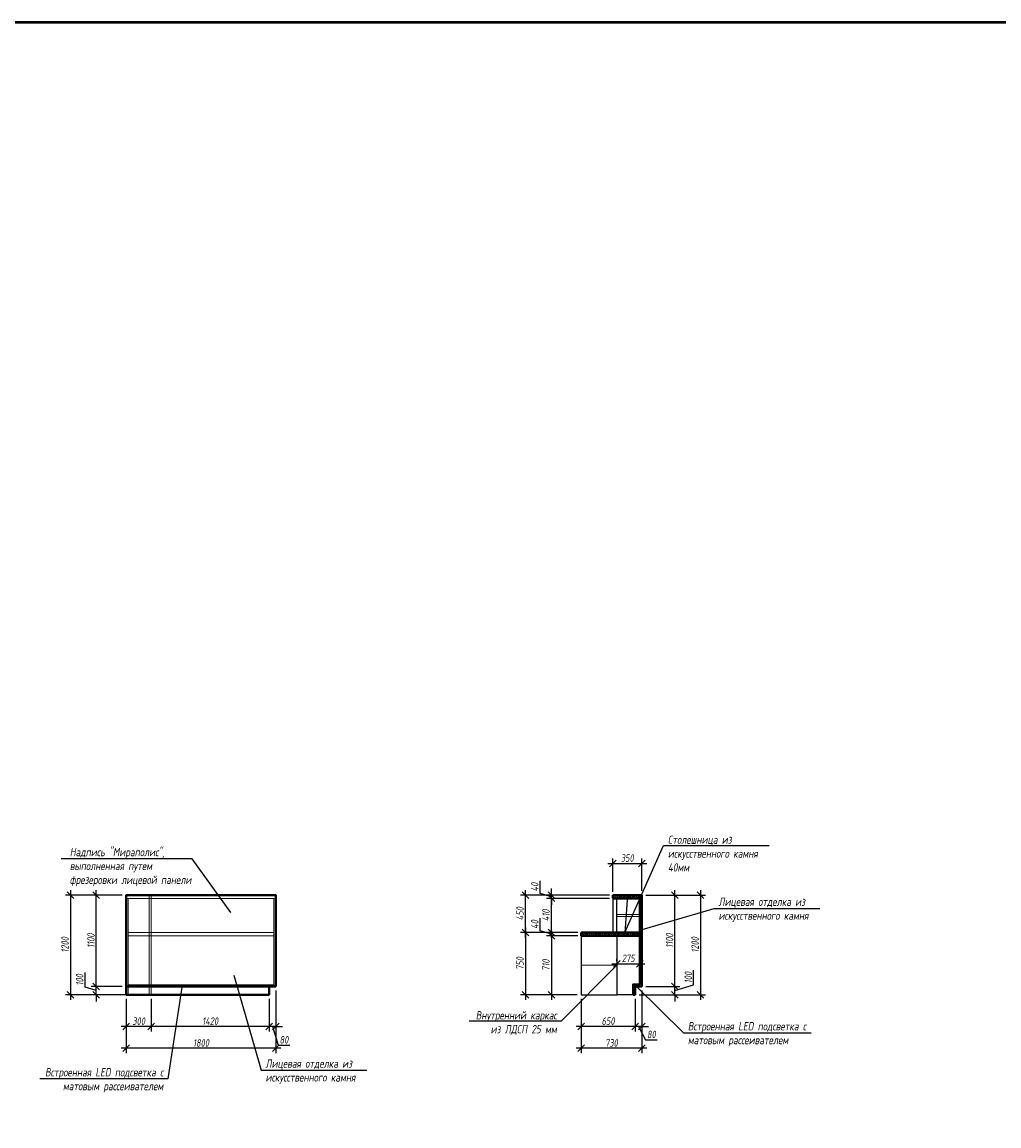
# Model space of a CAD drawing. Header units: millimetres. Extents: x 42571 to 146629, y -34435 to 73146.
# Tile 88 of 94: x 96774 to 108529, y 25124 to 38409. Entities that reach past the tile are written whole.
import ezdxf
from ezdxf import colors
from ezdxf.entities.mleader import LeaderData, LeaderLine
from ezdxf.math import Vec2, Vec3

# ---------------------------------------------------------------- set-up
doc = ezdxf.new("R2010")
doc.units = ezdxf.units.MM
doc.linetypes.add('DASHEDX2', pattern=[38.1, 25.4, -12.7])
doc.layers.get('Defpoints').update_dxf_attribs({"color": 31})
doc.layers.add('dim_meb', color=7, linetype='Continuous', lineweight=5)
doc.layers.add('wall_obm', color=172, linetype='Continuous', lineweight=40)
doc.styles.add('fl_iso paper', font='isocpeur.ttf', dxfattribs={"width": 0.8, "oblique": 10})
doc.dimstyles.new('In tre 1_50', dxfattribs={"dimtxt": 90, "dimasz": 80, "dimexe": 60, "dimexo": 50, "dimgap": 20, "dimtad": 1, "dimdec": 0, "dimrnd": 5, "dimzin": 0, "dimdsep": 46, "dimtxsty": 'fl_iso paper', "dimblk": 'OBLIQUE', "dimcen": 0, "dimdle": 60, "dimadec": 0, "dimazin": 0, "dimtfac": 1, "dimtdec": 0, "dimtofl": 0, "dimtmove": 1, "dimatfit": 1, "dimfxl": 40, "dimtolj": 1, "dimtzin": 0, "dimarcsym": 1})

# ---------------------------------------------------------------- blocks, each defined once
blk = doc.blocks.new('_Oblique')
at = {"color": 0, "linetype": 'ByBlock', "lineweight": -2}
blk.add_line((-0.5, -0.5), (0.5, 0.5), dxfattribs=at)
blk = doc.blocks.new('*D637')
at = {"layer": 'Defpoints', "color": 0, "transparency": 16777216}
for p in [(104231, 26803), (104151, 26703), (104151, 26320)]:
    blk.add_point(p, dxfattribs=at)
at = {"layer": 'dim_meb', "color": 0, "lineweight": -2, "transparency": 16777216}
for p, q in [((104231, 26753), (104231, 26260)), ((104151, 26653), (104151, 26260)), ((104151, 26320), (104071, 26320)), ((104231, 26320), (104151, 26320)), ((104191, 26320), (104274, 26160)), ((104231, 26320), (104311, 26320)), ((104274, 26160), (104417, 26160))]:
    blk.add_line(p, q, dxfattribs=at)
at = {"layer": 'dim_meb', "color": 0, "lineweight": -2, "transparency": 16777216, "xscale": 80, "yscale": 80, "zscale": 80}
blk.add_blockref('_Oblique', (104151, 26320), dxfattribs=at)
at = {"layer": 'dim_meb', "color": 0, "lineweight": -2, "transparency": 16777216, "xscale": 80, "yscale": 80, "zscale": 80, "rotation": 180}
blk.add_blockref('_Oblique', (104231, 26320), dxfattribs=at)
at = {"layer": 'dim_meb', "color": 0, "transparency": 16777216, "insert": (104346, 26225), "char_height": 90, "attachment_point": 5, "style": 'fl_iso paper'}
blk.add_mtext('\\A1;80', dxfattribs=at)
blk = doc.blocks.new('*D633')
at = {"layer": 'Defpoints', "color": 0, "transparency": 16777216}
for p in [(103501, 26703), (104151, 26703), (103501, 26320)]:
    blk.add_point(p, dxfattribs=at)
at = {"layer": 'dim_meb', "color": 0, "lineweight": -2, "transparency": 16777216}
for p, q in [((103501, 26653), (103501, 26260)), ((104151, 26653), (104151, 26260)), ((104211, 26320), (103441, 26320))]:
    blk.add_line(p, q, dxfattribs=at)
at = {"layer": 'dim_meb', "color": 0, "lineweight": -2, "transparency": 16777216, "xscale": 80, "yscale": 80, "zscale": 80, "rotation": 180}
blk.add_blockref('_Oblique', (103501, 26320), dxfattribs=at)
at = {"layer": 'dim_meb', "color": 0, "lineweight": -2, "transparency": 16777216, "xscale": 80, "yscale": 80, "zscale": 80}
blk.add_blockref('_Oblique', (104151, 26320), dxfattribs=at)
at = {"layer": 'dim_meb', "color": 0, "transparency": 16777216, "insert": (103826, 26385), "char_height": 90, "attachment_point": 5, "style": 'fl_iso paper'}
blk.add_mtext('\\A1;650', dxfattribs=at)
blk = doc.blocks.new('*D634')
at = {"layer": 'Defpoints', "color": 0, "transparency": 16777216}
for p in [(104231, 26803), (104630, 26803), (104151, 26703)]:
    blk.add_point(p, dxfattribs=at)
at = {"layer": 'dim_meb', "color": 0, "lineweight": -2, "transparency": 16777216}
for p, q in [((104855, 26820), (104855, 26999)), ((104630, 26803), (104630, 26883)), ((104281, 26803), (104690, 26803)), ((104630, 26753), (104855, 26820)), ((104630, 26703), (104630, 26803)), ((104201, 26703), (104690, 26703)), ((104630, 26703), (104630, 26623))]:
    blk.add_line(p, q, dxfattribs=at)
at = {"layer": 'dim_meb', "color": 0, "lineweight": -2, "transparency": 16777216, "xscale": 80, "yscale": 80, "zscale": 80}
for p, rotation in [((104630, 26803), 270), ((104630, 26703), 90)]:
    blk.add_blockref('_Oblique', p, dxfattribs=dict(at, rotation=rotation))
at = {"layer": 'dim_meb', "color": 0, "transparency": 16777216, "insert": (104790, 26909), "char_height": 90, "attachment_point": 5, "rotation": 90, "style": 'fl_iso paper'}
blk.add_mtext('\\A1;100', dxfattribs=at)
blk = doc.blocks.new('*D635')
at = {"layer": 'Defpoints', "color": 0, "transparency": 16777216}
for p in [(104231, 27903), (104630, 27903), (104231, 26803)]:
    blk.add_point(p, dxfattribs=at)
at = {"layer": 'dim_meb', "color": 0, "lineweight": -2, "transparency": 16777216}
for p, q in [((104281, 27903), (104690, 27903)), ((104630, 26743), (104630, 27963)), ((104281, 26803), (104690, 26803))]:
    blk.add_line(p, q, dxfattribs=at)
at = {"layer": 'dim_meb', "color": 0, "lineweight": -2, "transparency": 16777216, "xscale": 80, "yscale": 80, "zscale": 80}
for p, rotation in [((104630, 27903), 90), ((104630, 26803), 270)]:
    blk.add_blockref('_Oblique', p, dxfattribs=dict(at, rotation=rotation))
at = {"layer": 'dim_meb', "color": 0, "transparency": 16777216, "insert": (104565, 27353), "char_height": 90, "attachment_point": 5, "rotation": 90, "style": 'fl_iso paper'}
blk.add_mtext('\\A1;1100', dxfattribs=at)
blk = doc.blocks.new('*D631')
at = {"layer": 'Defpoints', "color": 0, "transparency": 16777216}
for p in [(104485, 27903), (104485, 26703), (104938, 26703)]:
    blk.add_point(p, dxfattribs=at)
at = {"layer": 'dim_meb', "color": 0, "lineweight": -2, "transparency": 16777216}
for p, q in [((104535, 27903), (104998, 27903)), ((104938, 27963), (104938, 26643)), ((104535, 26703), (104998, 26703))]:
    blk.add_line(p, q, dxfattribs=at)
at = {"layer": 'dim_meb', "color": 0, "lineweight": -2, "transparency": 16777216, "xscale": 80, "yscale": 80, "zscale": 80}
for p, rotation in [((104938, 27903), 90), ((104938, 26703), 270)]:
    blk.add_blockref('_Oblique', p, dxfattribs=dict(at, rotation=rotation))
at = {"layer": 'dim_meb', "color": 0, "transparency": 16777216, "insert": (104873, 27303), "char_height": 90, "attachment_point": 5, "rotation": 90, "style": 'fl_iso paper'}
blk.add_mtext('\\A1;1200', dxfattribs=at)
blk = doc.blocks.new('*D636')
at = {"layer": 'Defpoints', "color": 0, "transparency": 16777216}
for p in [(103511, 27413), (103143, 26703), (103502, 26703)]:
    blk.add_point(p, dxfattribs=at)
at = {"layer": 'dim_meb', "color": 0, "lineweight": -2, "transparency": 16777216}
for p, q in [((103461, 27413), (103083, 27413)), ((103143, 27473), (103143, 26643)), ((103452, 26703), (103083, 26703))]:
    blk.add_line(p, q, dxfattribs=at)
at = {"layer": 'dim_meb', "color": 0, "lineweight": -2, "transparency": 16777216, "xscale": 80, "yscale": 80, "zscale": 80}
for p, rotation in [((103143, 27413), 90), ((103143, 26703), 270)]:
    blk.add_blockref('_Oblique', p, dxfattribs=dict(at, rotation=rotation))
at = {"layer": 'dim_meb', "color": 0, "transparency": 16777216, "insert": (103078, 27058), "char_height": 90, "attachment_point": 5, "rotation": 90, "style": 'fl_iso paper'}
blk.add_mtext('\\A1;710', dxfattribs=at)
blk = doc.blocks.new('*D632')
at = {"layer": 'Defpoints', "color": 0, "transparency": 16777216}
for p in [(104231, 28282), (104231, 27903), (103881, 27893)]:
    blk.add_point(p, dxfattribs=at)
at = {"layer": 'dim_meb', "color": 0, "lineweight": -2, "transparency": 16777216}
for p, q in [((103881, 27943), (103881, 28342)), ((104231, 27953), (104231, 28342)), ((103821, 28282), (104291, 28282))]:
    blk.add_line(p, q, dxfattribs=at)
at = {"layer": 'dim_meb', "color": 0, "lineweight": -2, "transparency": 16777216, "xscale": 80, "yscale": 80, "zscale": 80, "rotation": 180}
blk.add_blockref('_Oblique', (103881, 28282), dxfattribs=at)
at = {"layer": 'dim_meb', "color": 0, "lineweight": -2, "transparency": 16777216, "xscale": 80, "yscale": 80, "zscale": 80}
blk.add_blockref('_Oblique', (104231, 28282), dxfattribs=at)
at = {"layer": 'dim_meb', "color": 0, "transparency": 16777216, "insert": (104056, 28347), "char_height": 90, "attachment_point": 5, "style": 'fl_iso paper'}
blk.add_mtext('\\A1;350', dxfattribs=at)
blk = doc.blocks.new('*D638')
at = {"layer": 'Defpoints', "color": 0, "transparency": 16777216}
for p in [(103143, 27863), (103891, 27863), (103511, 27453)]:
    blk.add_point(p, dxfattribs=at)
at = {"layer": 'dim_meb', "color": 0, "lineweight": -2, "transparency": 16777216}
for p, q in [((103143, 27393), (103143, 27923)), ((103841, 27863), (103083, 27863)), ((103461, 27453), (103083, 27453))]:
    blk.add_line(p, q, dxfattribs=at)
at = {"layer": 'dim_meb', "color": 0, "lineweight": -2, "transparency": 16777216, "xscale": 80, "yscale": 80, "zscale": 80}
for p, rotation in [((103143, 27863), 90), ((103143, 27453), 270)]:
    blk.add_blockref('_Oblique', p, dxfattribs=dict(at, rotation=rotation))
at = {"layer": 'dim_meb', "color": 0, "transparency": 16777216, "insert": (103078, 27658), "char_height": 90, "attachment_point": 5, "rotation": 90, "style": 'fl_iso paper'}
blk.add_mtext('\\A1;410', dxfattribs=at)
blk = doc.blocks.new('*D639')
at = {"layer": 'Defpoints', "color": 0, "transparency": 16777216}
for p in [(103190, 27453), (102831, 26703), (103190, 26703)]:
    blk.add_point(p, dxfattribs=at)
at = {"layer": 'dim_meb', "color": 0, "lineweight": -2, "transparency": 16777216}
for p, q in [((102831, 27513), (102831, 26643)), ((103140, 27453), (102771, 27453)), ((103140, 26703), (102771, 26703))]:
    blk.add_line(p, q, dxfattribs=at)
at = {"layer": 'dim_meb', "color": 0, "lineweight": -2, "transparency": 16777216, "xscale": 80, "yscale": 80, "zscale": 80}
for p, rotation in [((102831, 27453), 90), ((102831, 26703), 270)]:
    blk.add_blockref('_Oblique', p, dxfattribs=dict(at, rotation=rotation))
at = {"layer": 'dim_meb', "color": 0, "transparency": 16777216, "insert": (102766, 27078), "char_height": 90, "attachment_point": 5, "rotation": 90, "style": 'fl_iso paper'}
blk.add_mtext('\\A1;750', dxfattribs=at)
blk = doc.blocks.new('*D640')
at = {"layer": 'Defpoints', "color": 0, "transparency": 16777216}
for p in [(102831, 27903), (103579, 27903), (103199, 27453)]:
    blk.add_point(p, dxfattribs=at)
at = {"layer": 'dim_meb', "color": 0, "lineweight": -2, "transparency": 16777216}
for p, q in [((103529, 27903), (102771, 27903)), ((102831, 27393), (102831, 27963)), ((103149, 27453), (102771, 27453))]:
    blk.add_line(p, q, dxfattribs=at)
at = {"layer": 'dim_meb', "color": 0, "lineweight": -2, "transparency": 16777216, "xscale": 80, "yscale": 80, "zscale": 80}
for p, rotation in [((102831, 27903), 90), ((102831, 27453), 270)]:
    blk.add_blockref('_Oblique', p, dxfattribs=dict(at, rotation=rotation))
at = {"layer": 'dim_meb', "color": 0, "transparency": 16777216, "insert": (102766, 27678), "char_height": 90, "attachment_point": 5, "rotation": 90, "style": 'fl_iso paper'}
blk.add_mtext('\\A1;450', dxfattribs=at)
blk = doc.blocks.new('*D641')
at = {"layer": 'Defpoints', "color": 0, "transparency": 16777216}
for p in [(103143, 27903), (103891, 27903), (103891, 27863)]:
    blk.add_point(p, dxfattribs=at)
at = {"layer": 'dim_meb', "color": 0, "lineweight": -2, "transparency": 16777216}
for p, q in [((103008, 27923), (103008, 28073)), ((103143, 27883), (103008, 27923)), ((103841, 27903), (103083, 27903)), ((103143, 27903), (103143, 27983)), ((103143, 27863), (103143, 27903)), ((103841, 27863), (103083, 27863)), ((103143, 27863), (103143, 27783))]:
    blk.add_line(p, q, dxfattribs=at)
at = {"layer": 'dim_meb', "color": 0, "lineweight": -2, "transparency": 16777216, "xscale": 80, "yscale": 80, "zscale": 80}
for p, rotation in [((103143, 27903), 270), ((103143, 27863), 90)]:
    blk.add_blockref('_Oblique', p, dxfattribs=dict(at, rotation=rotation))
at = {"layer": 'dim_meb', "color": 0, "transparency": 16777216, "insert": (102943, 27998), "char_height": 90, "attachment_point": 5, "rotation": 90, "style": 'fl_iso paper'}
blk.add_mtext('\\A1;40', dxfattribs=at)
blk = doc.blocks.new('*D642')
at = {"layer": 'Defpoints', "color": 0, "transparency": 16777216}
for p in [(103143, 27413), (103511, 27453), (103511, 27413)]:
    blk.add_point(p, dxfattribs=at)
at = {"layer": 'dim_meb', "color": 0, "lineweight": -2, "transparency": 16777216}
for p, q in [((103008, 27473), (103008, 27623)), ((103143, 27453), (103143, 27533)), ((103143, 27433), (103008, 27473)), ((103461, 27453), (103083, 27453)), ((103461, 27413), (103083, 27413)), ((103143, 27453), (103143, 27413)), ((103143, 27413), (103143, 27333))]:
    blk.add_line(p, q, dxfattribs=at)
at = {"layer": 'dim_meb', "color": 0, "lineweight": -2, "transparency": 16777216, "xscale": 80, "yscale": 80, "zscale": 80}
for p, rotation in [((103143, 27453), 270), ((103143, 27413), 90)]:
    blk.add_blockref('_Oblique', p, dxfattribs=dict(at, rotation=rotation))
at = {"layer": 'dim_meb', "color": 0, "transparency": 16777216, "insert": (102943, 27548), "char_height": 90, "attachment_point": 5, "rotation": 90, "style": 'fl_iso paper'}
blk.add_mtext('\\A1;40', dxfattribs=at)
blk = doc.blocks.new('*D643')
at = {"layer": 'Defpoints', "color": 0, "transparency": 16777216}
for p in [(103931, 27058), (104206, 27076), (104206, 27058)]:
    blk.add_point(p, dxfattribs=at)
at = {"layer": 'dim_meb', "color": 0, "lineweight": -2, "transparency": 16777216}
for p, q in [((103931, 27108), (103931, 27136)), ((104206, 27108), (104206, 27136)), ((103871, 27076), (104266, 27076))]:
    blk.add_line(p, q, dxfattribs=at)
at = {"layer": 'dim_meb', "color": 0, "lineweight": -2, "transparency": 16777216, "xscale": 80, "yscale": 80, "zscale": 80, "rotation": 180}
blk.add_blockref('_Oblique', (103931, 27076), dxfattribs=at)
at = {"layer": 'dim_meb', "color": 0, "lineweight": -2, "transparency": 16777216, "xscale": 80, "yscale": 80, "zscale": 80}
blk.add_blockref('_Oblique', (104206, 27076), dxfattribs=at)
at = {"layer": 'dim_meb', "color": 0, "transparency": 16777216, "insert": (104068, 27141), "char_height": 90, "attachment_point": 5, "style": 'fl_iso paper'}
blk.add_mtext('\\A1;275', dxfattribs=at)
blk = doc.blocks.new('*D644')
at = {"layer": 'Defpoints', "color": 0, "transparency": 16777216}
for p in [(103501, 26440), (104231, 26440), (103501, 26058)]:
    blk.add_point(p, dxfattribs=at)
at = {"layer": 'dim_meb', "color": 0, "lineweight": -2, "transparency": 16777216}
for p, q in [((103501, 26390), (103501, 25998)), ((104231, 26390), (104231, 25998)), ((104291, 26058), (103441, 26058))]:
    blk.add_line(p, q, dxfattribs=at)
at = {"layer": 'dim_meb', "color": 0, "lineweight": -2, "transparency": 16777216, "xscale": 80, "yscale": 80, "zscale": 80, "rotation": 180}
blk.add_blockref('_Oblique', (103501, 26058), dxfattribs=at)
at = {"layer": 'dim_meb', "color": 0, "lineweight": -2, "transparency": 16777216, "xscale": 80, "yscale": 80, "zscale": 80}
blk.add_blockref('_Oblique', (104231, 26058), dxfattribs=at)
at = {"layer": 'dim_meb', "color": 0, "transparency": 16777216, "insert": (103866, 26123), "char_height": 90, "attachment_point": 5, "style": 'fl_iso paper'}
blk.add_mtext('\\A1;730', dxfattribs=at)
blk = doc.blocks.new('*D1126')
at = {"layer": 'Defpoints', "color": 0, "transparency": 16777216}
for p in [(99827, 26803), (99747, 26703), (99747, 26320)]:
    blk.add_point(p, dxfattribs=at)
at = {"layer": 'dim_meb', "color": 0, "lineweight": -2, "transparency": 16777216}
for p, q in [((99827, 26753), (99827, 26260)), ((99747, 26653), (99747, 26260)), ((99747, 26320), (99667, 26320)), ((99827, 26320), (99747, 26320)), ((99787, 26320), (99854, 26095)), ((99827, 26320), (99907, 26320)), ((99854, 26095), (99997, 26095))]:
    blk.add_line(p, q, dxfattribs=at)
at = {"layer": 'dim_meb', "color": 0, "lineweight": -2, "transparency": 16777216, "xscale": 80, "yscale": 80, "zscale": 80}
blk.add_blockref('_Oblique', (99747, 26320), dxfattribs=at)
at = {"layer": 'dim_meb', "color": 0, "lineweight": -2, "transparency": 16777216, "xscale": 80, "yscale": 80, "zscale": 80, "rotation": 180}
blk.add_blockref('_Oblique', (99827, 26320), dxfattribs=at)
at = {"layer": 'dim_meb', "color": 0, "transparency": 16777216, "insert": (99925, 26160), "char_height": 90, "attachment_point": 5, "style": 'fl_iso paper'}
blk.add_mtext('\\A1;80', dxfattribs=at)
blk = doc.blocks.new('*D1127')
at = {"layer": 'Defpoints', "color": 0, "transparency": 16777216}
for p in [(98327, 26703), (99747, 26703), (98327, 26320)]:
    blk.add_point(p, dxfattribs=at)
at = {"layer": 'dim_meb', "color": 0, "lineweight": -2, "transparency": 16777216}
for p, q in [((98327, 26653), (98327, 26260)), ((99747, 26653), (99747, 26260)), ((99807, 26320), (98267, 26320))]:
    blk.add_line(p, q, dxfattribs=at)
at = {"layer": 'dim_meb', "color": 0, "lineweight": -2, "transparency": 16777216, "xscale": 80, "yscale": 80, "zscale": 80, "rotation": 180}
blk.add_blockref('_Oblique', (98327, 26320), dxfattribs=at)
at = {"layer": 'dim_meb', "color": 0, "lineweight": -2, "transparency": 16777216, "xscale": 80, "yscale": 80, "zscale": 80}
blk.add_blockref('_Oblique', (99747, 26320), dxfattribs=at)
at = {"layer": 'dim_meb', "color": 0, "transparency": 16777216, "insert": (99037, 26385), "char_height": 90, "attachment_point": 5, "style": 'fl_iso paper'}
blk.add_mtext('\\A1;1420', dxfattribs=at)
blk = doc.blocks.new('*D1125')
at = {"layer": 'Defpoints', "color": 0, "transparency": 16777216}
for p in [(99827, 26803), (98027, 26540), (98027, 26058)]:
    blk.add_point(p, dxfattribs=at)
at = {"layer": 'dim_meb', "color": 0, "lineweight": -2, "transparency": 16777216}
for p, q in [((99827, 26753), (99827, 25998)), ((98027, 26490), (98027, 25998)), ((99887, 26058), (97967, 26058))]:
    blk.add_line(p, q, dxfattribs=at)
at = {"layer": 'dim_meb', "color": 0, "lineweight": -2, "transparency": 16777216, "xscale": 80, "yscale": 80, "zscale": 80, "rotation": 180}
blk.add_blockref('_Oblique', (98027, 26058), dxfattribs=at)
at = {"layer": 'dim_meb', "color": 0, "lineweight": -2, "transparency": 16777216, "xscale": 80, "yscale": 80, "zscale": 80}
blk.add_blockref('_Oblique', (99827, 26058), dxfattribs=at)
at = {"layer": 'dim_meb', "color": 0, "transparency": 16777216, "insert": (98927, 26123), "char_height": 90, "attachment_point": 5, "style": 'fl_iso paper'}
blk.add_mtext('\\A1;1800', dxfattribs=at)
blk = doc.blocks.new('*D1128')
at = {"layer": 'Defpoints', "color": 0, "transparency": 16777216}
for p in [(97667, 26803), (98027, 26803), (98107, 26703)]:
    blk.add_point(p, dxfattribs=at)
at = {"layer": 'dim_meb', "color": 0, "lineweight": -2, "transparency": 16777216}
for p, q in [((97532, 26793), (97532, 26972)), ((97667, 26803), (97667, 26883)), ((97667, 26753), (97532, 26793)), ((97977, 26803), (97607, 26803)), ((97667, 26703), (97667, 26803)), ((98057, 26703), (97607, 26703)), ((97667, 26703), (97667, 26623))]:
    blk.add_line(p, q, dxfattribs=at)
at = {"layer": 'dim_meb', "color": 0, "lineweight": -2, "transparency": 16777216, "xscale": 80, "yscale": 80, "zscale": 80}
for p, rotation in [((97667, 26803), 270), ((97667, 26703), 90)]:
    blk.add_blockref('_Oblique', p, dxfattribs=dict(at, rotation=rotation))
at = {"layer": 'dim_meb', "color": 0, "transparency": 16777216, "insert": (97467, 26882), "char_height": 90, "attachment_point": 5, "rotation": 90, "style": 'fl_iso paper'}
blk.add_mtext('\\A1;100', dxfattribs=at)
blk = doc.blocks.new('*D1129')
at = {"layer": 'Defpoints', "color": 0, "transparency": 16777216}
for p in [(97667, 27903), (98027, 27903), (98027, 26803)]:
    blk.add_point(p, dxfattribs=at)
at = {"layer": 'dim_meb', "color": 0, "lineweight": -2, "transparency": 16777216}
for p, q in [((97977, 27903), (97607, 27903)), ((97667, 26743), (97667, 27963)), ((97977, 26803), (97607, 26803))]:
    blk.add_line(p, q, dxfattribs=at)
at = {"layer": 'dim_meb', "color": 0, "lineweight": -2, "transparency": 16777216, "xscale": 80, "yscale": 80, "zscale": 80}
for p, rotation in [((97667, 27903), 90), ((97667, 26803), 270)]:
    blk.add_blockref('_Oblique', p, dxfattribs=dict(at, rotation=rotation))
at = {"layer": 'dim_meb', "color": 0, "transparency": 16777216, "insert": (97602, 27353), "char_height": 90, "attachment_point": 5, "rotation": 90, "style": 'fl_iso paper'}
blk.add_mtext('\\A1;1100', dxfattribs=at)
blk = doc.blocks.new('*D1130')
at = {"layer": 'Defpoints', "color": 0, "transparency": 16777216}
for p in [(98027, 27903), (97356, 26703), (98107, 26703)]:
    blk.add_point(p, dxfattribs=at)
at = {"layer": 'dim_meb', "color": 0, "lineweight": -2, "transparency": 16777216}
for p, q in [((97977, 27903), (97296, 27903)), ((97356, 27963), (97356, 26643)), ((98057, 26703), (97296, 26703))]:
    blk.add_line(p, q, dxfattribs=at)
at = {"layer": 'dim_meb', "color": 0, "lineweight": -2, "transparency": 16777216, "xscale": 80, "yscale": 80, "zscale": 80}
for p, rotation in [((97356, 27903), 90), ((97356, 26703), 270)]:
    blk.add_blockref('_Oblique', p, dxfattribs=dict(at, rotation=rotation))
at = {"layer": 'dim_meb', "color": 0, "transparency": 16777216, "insert": (97291, 27303), "char_height": 90, "attachment_point": 5, "rotation": 90, "style": 'fl_iso paper'}
blk.add_mtext('\\A1;1200', dxfattribs=at)
blk = doc.blocks.new('*D2022')
at = {"layer": 'Defpoints', "color": 0, "transparency": 16777216}
for p in [(98027, 26703), (98327, 26703), (98027, 26320)]:
    blk.add_point(p, dxfattribs=at)
at = {"layer": 'dim_meb', "color": 0, "lineweight": -2, "transparency": 16777216}
for p, q in [((98027, 26653), (98027, 26260)), ((98327, 26653), (98327, 26260)), ((98387, 26320), (97967, 26320))]:
    blk.add_line(p, q, dxfattribs=at)
at = {"layer": 'dim_meb', "color": 0, "lineweight": -2, "transparency": 16777216, "xscale": 80, "yscale": 80, "zscale": 80, "rotation": 180}
blk.add_blockref('_Oblique', (98027, 26320), dxfattribs=at)
at = {"layer": 'dim_meb', "color": 0, "lineweight": -2, "transparency": 16777216, "xscale": 80, "yscale": 80, "zscale": 80}
blk.add_blockref('_Oblique', (98327, 26320), dxfattribs=at)
at = {"layer": 'dim_meb', "color": 0, "transparency": 16777216, "insert": (98177, 26385), "char_height": 90, "attachment_point": 5, "style": 'fl_iso paper'}
blk.add_mtext('\\A1;300', dxfattribs=at)

msp = doc.modelspace()

# ---------------------------------------------------------------- hatches: boundary and pattern name
at = {"layer": 'dim_meb', "lineweight": 0}
h = msp.add_hatch(dxfattribs=at)
h.set_pattern_fill('ANSI31', color=256, scale=5)
h.set_pattern_definition([(45, (1183.732, 0), (-11.2253202, 11.2253202), [])])
edge = h.paths.add_edge_path()
edge.add_line((103510.9, 27452.8), (104205.9, 27452.8))
edge.add_line((104205.9, 27452.8), (104205.9, 27412.8))
edge.add_line((104205.9, 27412.8), (103510.9, 27412.8))
edge.add_arc((103510.9, 27422.8), 10, 180, 270, ccw=False)
edge.add_line((103500.9, 27422.8), (103500.9, 27442.8))
edge.add_arc((103510.9, 27442.8), 10, 90, 180, ccw=False)
edge = h.paths.add_edge_path()
edge.add_line((104125.9, 26702.8), (104125.9, 26827.8))
edge.add_line((104125.9, 26827.8), (104205.9, 26827.8))
edge.add_line((104205.9, 26827.8), (104205.9, 27862.8))
edge.add_line((104205.9, 27862.8), (103890.9, 27862.8))
edge.add_arc((103890.9, 27872.8), 10, 180, 270, ccw=False)
edge.add_line((103880.9, 27872.8), (103880.9, 27892.8))
edge.add_arc((103890.9, 27892.8), 10, 90, 180, ccw=False)
edge.add_line((103890.9, 27902.8), (104230.9, 27902.8))
edge.add_line((104230.9, 27902.8), (104230.9, 26802.8))
edge.add_line((104230.9, 26802.8), (104150.9, 26802.8))
edge.add_line((104150.9, 26802.8), (104150.9, 26702.8))
edge.add_line((104150.9, 26702.8), (104125.9, 26702.8))
at = {"layer": 'dim_meb', "true_color": 0xff1f1f}
h = msp.add_hatch(dxfattribs=at)
h.set_pattern_fill('ANGLE', color=1)
h.set_pattern_definition([(0, (1183.7325, 0), (0, 6.985), [5.08, -1.905]), (90, (1183.7325, 0), (-6.985, 4e-16), [5.08, -1.905])])
h.paths.add_polyline_path([(104150.9, 26827.8), (104175, 26827.8), (104175, 26815.3), (104150.9, 26815.3)])

# ---------------------------------------------------------------- linework, layer by layer
at = {"color": 5, "lineweight": 50}
msp.add_lwpolyline([(87119.1, 38408.9), (108807.5, 38408.9), (108807.5, 16851), (87119.1, 16851)], close=True, dxfattribs=at)
at = {"layer": 'dim_meb', "color": 1, "true_color": 0xff1f1f}
for points in [[(104150.9, 26802.8), (104150.9, 26827.8), (104175, 26827.8), (104175, 26802.8)], [(104150.9, 26827.8), (104175, 26827.8), (104175, 26815.3), (104150.9, 26815.3)]]:
    msp.add_lwpolyline(points, close=True, dxfattribs=at)
at = {"layer": 'wall_obm', "linetype": 'ByBlock'}
for points in [[(99826.8, 26802.8), (99826.8, 27902.8), (98026.8, 27902.8), (98026.8, 26802.8)], [(99826.8, 26802.8), (98026.8, 26802.8), (98026.8, 27902.8)], [(98026.8, 26802.8), (98026.8, 26702.8)], [(99826.8, 26802.8), (99746.8, 26802.8), (99746.8, 26702.8)], [(98026.8, 26702.8), (99746.8, 26702.8)]]:
    msp.add_lwpolyline(points, dxfattribs=at)
at = {"layer": 'wall_obm', "color": 251, "linetype": 'DASHEDX2', "lineweight": 0, "ltscale": 0.3}
for points in [[(98301.8, 27902.8), (98301.8, 26702.8)], [(98326.8, 27902.8), (98326.8, 26702.8)], [(99826.8, 27862.8), (98026.8, 27862.8)], [(98051.8, 26702.8), (98051.8, 27862.8)], [(99801.8, 26802.8), (99801.8, 27862.8)], [(104205.9, 27667.8), (103930.9, 27667.8)], [(104205.9, 27642.8), (103930.9, 27642.8)], [(99801.8, 27452.8), (98051.8, 27452.8)], [(99801.8, 27412.8), (98051.8, 27412.8)]]:
    msp.add_lwpolyline(points, dxfattribs=at)
at = {"layer": 'wall_obm', "linetype": 'ByBlock'}
for points in [[(104125.9, 26702.8), (104125.9, 26827.8), (104205.9, 26827.8), (104205.9, 27862.8), (103890.9, 27862.8, -0.4142136), (103880.9, 27872.8), (103880.9, 27892.8, -0.4142136), (103890.9, 27902.8), (104230.9, 27902.8), (104230.9, 26802.8), (104150.9, 26802.8), (104150.9, 26702.8)], [(103510.9, 27452.8), (104205.9, 27452.8), (104205.9, 27412.8), (103510.9, 27412.8, -0.4142136), (103500.9, 27422.8), (103500.9, 27442.8, -0.4142136)]]:
    msp.add_lwpolyline(points, format="xyb", close=True, dxfattribs=at)
at = {"layer": 'wall_obm', "linetype": 'ByBlock', "lineweight": 25}
for points in [[(103880.9, 27872.8), (103880.9, 27452.8)], [(103930.9, 27452.8), (103930.9, 27862.8)], [(103500.9, 27422.8), (103500.9, 26702.8), (103930.9, 26702.8)], [(103930.9, 27412.8), (103930.9, 26702.8)], [(104125.9, 26702.8), (103930.9, 26702.8)]]:
    msp.add_lwpolyline(points, dxfattribs=at)
at = {"layer": 'wall_obm', "color": 1, "linetype": 'DASHEDX2', "lineweight": 0, "ltscale": 0.3, "true_color": 0xff1f1f}
msp.add_lwpolyline([(98051.8, 26822.8), (99801.8, 26822.8)], dxfattribs=at)

# ---------------------------------------------------------------- dimensions: what is measured, and where the dimension line sits
at = {"layer": 'dim_meb'}
for base, p1, p2, picture, middle in [((104230.9, 28281.8), (103880.9, 27892.8), (104230.9, 27902.8), '*D632', (104055.9, 28346.8)), ((104205.9, 27076.2), (103930.9, 27057.8), (104205.9, 27057.8), '*D643', (104068.4, 27141.2)), ((98026.8, 26320.4), (98326.8, 26702.8), (98026.8, 26702.8), '*D2022', (98176.8, 26385.4)), ((103500.9, 26320.4), (104150.9, 26702.8), (103500.9, 26702.8), '*D633', (103825.9, 26385.4)), ((103500.9, 26057.6), (104230.9, 26440), (103500.9, 26440), '*D644', (103865.9, 26122.6))]:
    dim = msp.add_linear_dim(base=base, p1=p1, p2=p2, dimstyle='In tre 1_50', dxfattribs=at)
    dim.commit()
    dim.dimension.update_dxf_attribs({"geometry": picture, "text_midpoint": middle})
for base, p1, p2, angle, picture, middle in [((103142.7, 27902.8), (103890.9, 27862.8), (103890.9, 27902.8), 90, '*D641', (102942.7, 27943.3)), ((97356, 26702.8), (98026.8, 27902.8), (98106.8, 26702.8), 90, '*D1130', (97291, 27302.8)), ((97667.4, 27902.8), (98026.8, 26802.8), (98026.8, 27902.8), 90, '*D1129', (97602.4, 27352.8)), ((102831.3, 27902.8), (103199.5, 27452.8), (103579.5, 27902.8), 90, '*D640', (102766.3, 27677.8)), ((103142.7, 27862.8), (103510.9, 27452.8), (103890.9, 27862.8), 90, '*D638', (103077.7, 27657.8)), ((104630, 27902.8), (104230.9, 26802.8), (104230.9, 27902.8), 90, '*D635', (104565, 27352.8)), ((104937.7, 26702.8), (104485.4, 27902.8), (104485.4, 26702.8), 90, '*D631', (104872.7, 27302.8)), ((102831.3, 26702.8), (103190.3, 27452.8), (103190.3, 26702.8), 90, '*D639', (102766.3, 27077.8)), ((103142.7, 27412.8), (103510.9, 27452.8), (103510.9, 27412.8), 90, '*D642', (102942.7, 27493.3)), ((103142.7, 26702.8), (103510.9, 27412.8), (103501.7, 26702.8), 90, '*D636', (103077.7, 27057.8)), ((97667.4, 26802.8), (98106.8, 26702.8), (98026.8, 26802.8), 90, '*D1128', (97467.4, 26813.3)), ((104630, 26802.8), (104150.9, 26702.8), (104230.9, 26802.8), 90, '*D634', (104790, 26840.3)), ((98026.8, 26057.6), (99826.8, 26802.8), (98026.8, 26540), 180, '*D1125', (98926.8, 26122.6)), ((99746.8, 26320.4), (99826.8, 26802.8), (99746.8, 26702.8), 180, '*D1126', (99874.3, 26160.4)), ((98326.8, 26320.4), (99746.8, 26702.8), (98326.8, 26702.8), 180, '*D1127', (99036.8, 26385.4))]:
    dim = msp.add_linear_dim(base=base, p1=p1, p2=p2, angle=angle, dimstyle='In tre 1_50', dxfattribs=at)
    dim.commit()
    dim.dimension.update_dxf_attribs({"geometry": picture, "text_midpoint": middle})
dim = msp.add_linear_dim(base=(104150.9, 26320.4), p1=(104230.9, 26802.8), p2=(104150.9, 26702.8), dimstyle='In tre 1_50', dxfattribs=at)
dim.commit()
dim.dimension.update_dxf_attribs({"geometry": '*D637', "text_midpoint": (104294.5, 26160.4), "dimtype": 160})

# ---------------------------------------------------------------- leaders
at = {"layer": 'dim_meb', "linetype": 'ByBlock'}
ml = msp.add_multileader_mtext('Standard', dxfattribs=at)
ml.set_content('Столешница из\\Pискусственного камня\\P40мм', color=256, style='fl_iso paper')
ml.set_leader_properties()
ml.build(insert=Vec2(0, 0))
ml.multileader.update_dxf_attribs({"text_left_attachment_type": 6, "text_right_attachment_type": 6})
ctx = ml.context
ctx.base_point, ctx.char_height, ctx.plane_origin = Vec3(104543.7, 28498.8), 100, Vec3(104173, 27677.8)
ctx.left_attachment, ctx.right_attachment = 6, 6
notes = []
notes.append((ctx, [(1, (1, 1, 0), (104493.1, 28498.8), (1, 0), 50.5, [(1, [(104060.9, 27902.8), (104025.7, 27452.8)], 0, [])])]))
ctx.mtext.insert, ctx.mtext.width, ctx.mtext.flow_direction = Vec3(104545.7, 28618.8), 1366.452, 5
ml = msp.add_multileader_mtext('Standard', dxfattribs=at)
ml.set_content('Надпись "Мираполис", выполненная путем фрезеровки лицевой панели', color=256, style='fl_iso paper')
ml.set_leader_properties()
ml.build(insert=Vec2(0, 0))
ml.multileader.update_dxf_attribs({"text_left_attachment_type": 6, "text_right_attachment_type": 6})
ctx = ml.context
ctx.base_point, ctx.char_height, ctx.plane_origin = Vec3(97346, 28339.3), 100, Vec3(96986.7, 27441.3)
ctx.left_attachment, ctx.right_attachment = 6, 6
notes.append((ctx, [(0, (1, 1, 0), (98819.5, 28339.3), (-1, 0), 50.5, [(1, [(99288, 27689.5)], 0, [])])]))
ctx.mtext.insert, ctx.mtext.width, ctx.mtext.flow_direction = Vec3(97348, 28469.3), 1507.763, 5
ml = msp.add_multileader_mtext('Standard', dxfattribs=at)
ml.set_content('Лицевая отделка из\\Pискусственного камня', color=256, style='fl_iso paper')
ml.set_leader_properties()
ml.build(insert=Vec2(0, 0))
ml.multileader.update_dxf_attribs({"text_left_attachment_type": 6, "text_right_attachment_type": 6})
ctx = ml.context
ctx.base_point, ctx.char_height, ctx.plane_origin = Vec3(105152.9, 27741.6), 100, Vec3(104782.3, 26920.6)
ctx.left_attachment, ctx.right_attachment = 6, 6
notes.append((ctx, [(1, (1, 1, 0), (105102.4, 27741.6), (1, 0), 50.5, [(0, [(104230.9, 27488.2)], 0, [])])]))
ctx.mtext.insert, ctx.mtext.width, ctx.mtext.flow_direction = Vec3(105154.9, 27871.6), 3095.414, 5
ml = msp.add_multileader_mtext('Standard', dxfattribs=at)
ml.set_content('Внутренний каркас из ЛДСП 25 мм', color=256, style='fl_iso paper')
ml.set_leader_properties()
ml.build(insert=Vec2(0, 0))
ml.multileader.update_dxf_attribs({"text_left_attachment_type": 6, "text_right_attachment_type": 6})
ctx = ml.context
ctx.base_point, ctx.char_height, ctx.plane_origin = Vec3(102228.7, 26385.1), 100, Vec3(101858, 25564.1)
ctx.left_attachment, ctx.right_attachment, ctx.text_align_type = 6, 6, 2
notes.append((ctx, [(0, (1, 1, 0), (103260.9, 26385.1), (-1, 0), 50.5, [(1, [(103500.9, 27062.8), (103930.9, 27057.8)], 0, [])])]))
ctx.mtext.insert, ctx.mtext.width, ctx.mtext.alignment, ctx.mtext.flow_direction = Vec3(103208.3, 26505.1), 1043.511, 3, 5
ml = msp.add_multileader_mtext('Standard', dxfattribs=at)
ml.set_content('Лицевая отделка из\\Pискусственного камня', color=256, style='fl_iso paper')
ml.set_leader_properties()
ml.build(insert=Vec2(0, 0))
ml.multileader.update_dxf_attribs({"text_left_attachment_type": 6, "text_right_attachment_type": 6})
ctx = ml.context
ctx.base_point, ctx.char_height, ctx.plane_origin = Vec3(99701.7, 25794.6), 100, Vec3(99281.1, 24973.6)
ctx.left_attachment, ctx.right_attachment = 6, 6
notes.append((ctx, [(1, (1, 1, 0), (99651.2, 25794.6), (1, 0), 50.5, [(0, [(99321.8, 26942)], 0, [])])]))
ctx.mtext.insert, ctx.mtext.width, ctx.mtext.flow_direction = Vec3(99703.7, 25924.6), 3095.414, 5
ml = msp.add_multileader_mtext('Standard', dxfattribs=at)
ml.set_content('{\\C256;\\c0;Встроенная LED подсветка с матовым рассеивателем}', color=256, style='fl_iso paper')
ml.set_leader_properties()
ml.build(insert=Vec2(0, 0))
ml.multileader.update_dxf_attribs({"text_left_attachment_type": 6, "text_right_attachment_type": 6})
ctx = ml.context
ctx.base_point, ctx.char_height, ctx.plane_origin = Vec3(97058.7, 25689.6), 100, Vec3(96940.5, 24973.6)
ctx.left_attachment, ctx.right_attachment, ctx.text_align_type = 6, 6, 2
notes.append((ctx, [(0, (1, 1, 0), (98526.1, 25689.6), (-1, 0), 50.5, [(0, [(98702.5, 26822.8)], 0, [])])]))
ctx.mtext.insert, ctx.mtext.width, ctx.mtext.alignment, ctx.mtext.flow_direction = Vec3(98473.6, 25819.6), 1470.825, 3, 5
ml = msp.add_multileader_mtext('Standard', dxfattribs=at)
ml.set_content('{\\C256;\\c0;Встроенная LED подсветка с матовым рассеивателем}', color=256, style='fl_iso paper')
ml.set_leader_properties()
ml.build(insert=Vec2(0, 0))
ml.multileader.update_dxf_attribs({"text_left_attachment_type": 6, "text_right_attachment_type": 6})
ctx = ml.context
ctx.base_point, ctx.char_height, ctx.plane_origin = Vec3(104783.4, 26243.6), 100, Vec3(104665.2, 25422.6)
ctx.left_attachment, ctx.right_attachment = 6, 6
notes.append((ctx, [(1, (1, 1, 0), (104732.8, 26243.6), (1, 0), 50.5, [(0, [(104162.9, 26802.8)], 0, [])])]))
ctx.mtext.insert, ctx.mtext.width, ctx.mtext.flow_direction = Vec3(104785.4, 26373.6), 1470.825, 5
for ctx, leaders in notes:
    for number, flags, end, landing, length, lines in leaders:
        leader = LeaderData()
        leader.index, (leader.has_last_leader_line, leader.has_dogleg_vector, leader.attachment_direction) = number, flags
        leader.last_leader_point, leader.dogleg_vector, leader.dogleg_length = Vec3(end), Vec3(landing), length
        for number, points, colour, breaks in lines:
            line = LeaderLine()
            line.index, line.vertices, line.color, line.breaks = number, Vec3.list(points), colors.encode_raw_color(colour), breaks
            leader.lines.append(line)
        ctx.leaders.append(leader)

doc.saveas('drawing.dxf')
